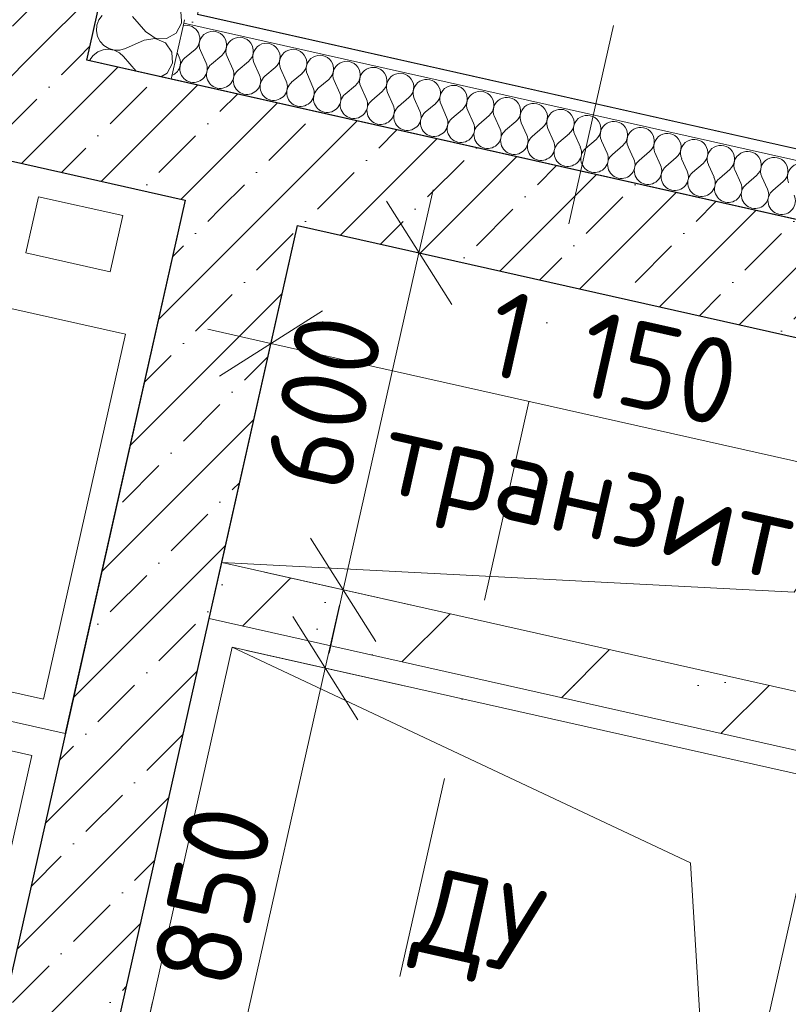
# Model space of a CAD drawing. Header units: millimetres. Extents: x -7145539 to -6664766, y 5874041 to 6141700.
# Tile 158 of 177: x -6931675 to -6930339, y 5903124 to 5904835. Entities that reach past the tile are written whole.
import ezdxf
from ezdxf.enums import TextEntityAlignment as Align

# ---------------------------------------------------------------- set-up
doc = ezdxf.new("R2010")
doc.units = ezdxf.units.MM
doc.header["$MEASUREMENT"] = 0
doc.linetypes.add('Штрихпунктирная', pattern=[670.277762, 352.777767, -176.388884, 0, -141.111112])
for name, color, linetype in [('S - МОП.АР', 7, 'Continuous'), ('АР-Стены_внутренние_пилоны.АР', 7, 'Continuous'), ('АР-Стены_Перегородки_межквартирные_200.АР', 7, 'Continuous'), ('АР-Чертеж-Оси_Осевые размеры.АР', 7, 'Continuous'), ('АР-Чертеж-Размеры.АР', 7, 'Continuous'), ('ИОС-Шахты и отверстия.АР', 7, 'Continuous')]:
    doc.layers.add(name, color=color, linetype=linetype)
for name, color, linetype, lineweight in [('АР-Стены_внутренние_пилоны.АР_Ном._пера__1', 7, 'Continuous', 15), ('АР-Стены_Перегородки_межквартирные_200.АР_Ном._пера__1', 7, 'Continuous', 15), ('АР-Чертеж-Оси_Осевые размеры.АР_Ном._пера__120', 7, 'Continuous', 0), ('АР-Чертеж-Размеры.АР_Ном._пера__1', 7, 'Continuous', 0), ('ИОС-Шахты и отверстия.АР_Ном._пера__1', 7, 'Continuous', 0)]:
    doc.layers.add(name, color=color, linetype=linetype, lineweight=lineweight)
doc.styles.add('РЎР“Р•РќР•Р\xa0Р\x98Р\xa0_РЎРўР\x98Р›Р¬_2', font='GOTHIC.TTF')
doc.styles.add('РЎР“Р•РќР•Р\xa0Р\x98Р\xa0_РЎРўР\x98Р›Р¬_6', font='GOST_Common.ttf')
doc.dimstyles.new('СГЕНЕРИР_СТИЛЬ__1', dxfattribs={"dimtxt": 150, "dimasz": 142.5, "dimexe": 0.18, "dimexo": 0.0625, "dimgap": 0, "dimtad": 1, "dimdec": 0, "dimzin": 0, "dimdsep": 46, "dimtxsty": 'РЎР“Р•РќР•Р\xa0Р\x98Р\xa0_РЎРўР\x98Р›Р¬_6', "dimblk": 'ARROWHEAD_6', "dimblk1": 'ARROWHEAD_6', "dimblk2": 'ARROWHEAD_6', "dimcen": 0.09, "dimse1": 1, "dimse2": 1, "dimclrd": 7, "dimclre": 7, "dimclrt": 7, "dimazin": 0, "dimtfac": 1, "dimtdec": 4, "dimtmove": 0, "dimatfit": 3, "dimfxl": 1, "dimtolj": 1, "dimtzin": 0, "dimarcsym": 0})
doc.dimstyles.new('СГЕНЕРИР_СТИЛЬ__2', dxfattribs={"dimtxt": 150, "dimasz": 142.5, "dimexe": 0.18, "dimexo": 0.0625, "dimgap": 0, "dimtad": 1, "dimdec": 0, "dimzin": 0, "dimdsep": 46, "dimtxsty": 'РЎР“Р•РќР•Р\xa0Р\x98Р\xa0_РЎРўР\x98Р›Р¬_6', "dimblk": 'ARROWHEAD_6', "dimblk1": 'ARROWHEAD_6', "dimblk2": 'ARROWHEAD_6', "dimcen": 0.09, "dimse1": 1, "dimse2": 1, "dimclrd": 7, "dimclre": 7, "dimclrt": 7, "dimazin": 0, "dimtfac": 1, "dimtdec": 4, "dimtmove": 2, "dimatfit": 3, "dimfxl": 1, "dimtolj": 1, "dimtzin": 0, "dimarcsym": 0})
pattern_1 = [(45, (-6321637.81, 6318947.94), (-84.852814, 84.852814), []), (45, (-6321680.24, 6318990.37), (-84.852814, 84.852814), [90, -30, 0, -30])]
pattern_2 = [(45, (-6321637.81, 6319297.94), (-111.369318, 111.369318), [0, -105, 0, -157.5]), (110, (-6321287.81, 6319297.94), (148.001588, 53.868173), [0, -77, 0, -133])]

# ---------------------------------------------------------------- blocks, each defined once
blk = doc.blocks.new('Стена_195_1', base_point=(-6931677.2, 5904688.9))
at = {"layer": 'АР-Стены_внутренние_пилоны.АР', "linetype": 'Continuous', "lineweight": 0, "true_color": 0x000000}
h = blk.add_hatch(dxfattribs=at)
h.set_pattern_fill('ЖЕЛЕЗОБЕТОН__PROJECT__0001', color=18, style=0, pattern_type=2)
h.set_pattern_definition(pattern_1)
h.paths.add_polyline_path([(-6931752.9, 5904808.4), (-6931792.7, 5904631), (-6931557.8, 5904764.6)])
h = blk.add_hatch(dxfattribs=at)
h.set_pattern_fill('ЖЕЛЕЗОБЕТОН__PROJECT__0001', color=18, style=0, pattern_type=2)
h.set_pattern_definition(pattern_1)
h.paths.add_polyline_path([(-6931792.7, 5904631), (-6931796.7, 5904613.3), (-6931601.6, 5904569.4), (-6931557.8, 5904764.6)])
h = blk.add_hatch(dxfattribs=at)
h.set_pattern_fill('ЖЕЛЕЗОБЕТОН__PROJECT__0001', color=18, style=0, pattern_type=2)
h.set_pattern_definition(pattern_1)
h.paths.add_polyline_path([(-6931601.6, 5904569.4), (-6927386.7, 5903622.7), (-6927342.9, 5903817.9), (-6931557.8, 5904764.6)])
at = {"layer": 'АР-Стены_внутренние_пилоны.АР_Ном._пера__1', "color": 7, "linetype": 'Continuous', "lineweight": 30, "flags": 128}
for points in [[(-6927342.9, 5903817.9), (-6931557.8, 5904764.6)], [(-6931796.7, 5904613.3), (-6931387, 5904521.2)], [(-6931191.8, 5904477.4), (-6930069.9, 5904225.4)]]:
    blk.add_lwpolyline(points, dxfattribs=at)
blk = doc.blocks.new('Стена_201_1', base_point=(-6931226.8, 5906694.6))
at = {"layer": 'АР-Стены_внутренние_пилоны.АР', "linetype": 'Continuous', "lineweight": 0, "true_color": 0x000000}
h = blk.add_hatch(dxfattribs=at)
h.set_pattern_fill('ЖЕЛЕЗОБЕТОН__PROJECT__0001', color=18, style=0, pattern_type=2)
h.set_pattern_definition(pattern_1)
h.paths.add_polyline_path([(-6931346.2, 5906618.9), (-6931752.9, 5904808.4), (-6931557.8, 5904764.6), (-6931151.1, 5906575.1)])
at = {"layer": 'АР-Стены_внутренние_пилоны.АР_Ном._пера__1', "color": 7, "linetype": 'Continuous', "lineweight": 30, "flags": 128}
blk.add_lwpolyline([(-6931557.8, 5904764.6), (-6931151.1, 5906575.1)], dxfattribs=at)
blk = doc.blocks.new('Символ Проема в Полу 21[142]_1', base_point=(-6931323.4, 5903891.5))
at = {"layer": 'ИОС-Шахты и отверстия.АР_Ном._пера__1', "color": 7, "linetype": 'Continuous', "lineweight": 0, "flags": 128}
for points in [[(-6930328.4, 5903840.1), (-6930069.9, 5904225.2), (-6931191.8, 5904477.2), (-6931323.4, 5903891.5)], [(-6931323.4, 5903891.5), (-6930201.4, 5903639.5), (-6930069.9, 5904225.2), (-6930328.4, 5903840.1)]]:
    blk.add_lwpolyline(points, close=True, dxfattribs=at)
blk = doc.blocks.new('Символ Проема в Полу 21[143]_1', base_point=(-6930467, 5902684.8))
at = {"layer": 'ИОС-Шахты и отверстия.АР_Ном._пера__1', "color": 7, "linetype": 'Continuous', "lineweight": 0, "flags": 128}
for points in [[(-6930508.8, 5903369.8), (-6931305.2, 5903744.3), (-6931491.5, 5902914.9), (-6930467, 5902684.8)], [(-6930467, 5902684.8), (-6930280.7, 5903514.2), (-6931305.2, 5903744.3), (-6930508.8, 5903369.8)]]:
    blk.add_lwpolyline(points, close=True, dxfattribs=at)
blk = doc.blocks.new('Стена_254_1', base_point=(-6931267.5, 5904596.9))
at = {"layer": 'АР-Стены_внутренние_пилоны.АР', "linetype": 'Continuous', "lineweight": 0, "true_color": 0x000000}
h = blk.add_hatch(dxfattribs=at)
h.set_pattern_fill('ЖЕЛЕЗОБЕТОН__PROJECT__0001', color=18, style=0, pattern_type=2)
h.set_pattern_definition(pattern_1)
h.paths.add_polyline_path([(-6931691.5, 5902252.7), (-6931191.8, 5904477.4), (-6931387, 5904521.2), (-6931886.7, 5902296.5)])
at = {"layer": 'АР-Стены_внутренние_пилоны.АР_Ном._пера__1', "color": 7, "linetype": 'Continuous', "lineweight": 30, "flags": 128}
for points in [[(-6931387, 5904521.2), (-6931886.7, 5902296.5)], [(-6931691.5, 5902252.7), (-6931191.8, 5904477.4)]]:
    blk.add_lwpolyline(points, dxfattribs=at)
blk = doc.blocks.new('Стена_283_1', base_point=(-6930125.8, 5903520.1))
at = {"layer": 'АР-Стены_Перегородки_межквартирные_200.АР', "linetype": 'Continuous', "lineweight": 0, "true_color": 0x000000}
h = blk.add_hatch(dxfattribs=at)
h.set_pattern_fill('БУТ__50__0001', color=18, style=0, pattern_type=2)
h.set_pattern_definition([(45, (-6321637.81, 6318947.94), (-169.70563, 169.70563), []), (90, (-6321807.52, 6319117.65), (-216, 0), [0, -144, 0, -216]), (155, (-6321637.81, 6319287.35), (91.285545, 195.76248), [0, -105.6, 0, -182.4])])
h.paths.add_polyline_path([(-6930201.4, 5903639.5), (-6931323.4, 5903891.5), (-6931345.3, 5903794), (-6930223.4, 5903542)])
at = {"layer": 'АР-Стены_Перегородки_межквартирные_200.АР_Ном._пера__1', "color": 7, "linetype": 'Continuous', "lineweight": 15, "flags": 128}
for points in [[(-6931323.4, 5903891.5), (-6931345.3, 5903794)], [(-6930201.4, 5903639.5), (-6931323.4, 5903891.5)], [(-6931345.3, 5903794), (-6930223.4, 5903542)], [(-6930223.4, 5903542), (-6930201.4, 5903639.5)]]:
    blk.add_lwpolyline(points, dxfattribs=at)
blk = doc.blocks.new('Стандартный Маркер Сетки[166]_1', base_point=(-6930129.7, 5907108.5))
at = {"layer": 'АР-Чертеж-Оси_Осевые размеры.АР_Ном._пера__120', "color": 7, "linetype": 'Штрихпунктирная', "lineweight": 0}
blk.add_line((-6930348.8, 5906132.8), (-6934911.3, 5885818.4), dxfattribs=at)
at = {"layer": 'АР-Чертеж-Оси_Осевые размеры.АР_Ном._пера__120', "color": 7, "lineweight": 0, "style": 'РЎР“Р•РќР•Р\xa0Р\x98Р\xa0_РЎРўР\x98Р›Р¬_2'}
blk.add_attdef('AC_MarkerText_1', text='', height=350, rotation=347.3417, dxfattribs=at).set_placement((-6935170.1, 5884536), align=Align.TOP_CENTER)
blk = doc.blocks.new('Стандартный Маркер Сетки[186]_1', base_point=(-6930129.7, 5907108.5))
at = {"layer": 'АР-Чертеж-Оси_Осевые размеры.АР_Ном._пера__120', "color": 7, "linetype": 'Штрихпунктирная', "lineweight": 0}
blk.add_line((-6930348.8, 5906132.8), (-6934911.3, 5885818.4), dxfattribs=at)
at = {"layer": 'АР-Чертеж-Оси_Осевые размеры.АР_Ном._пера__120', "color": 7, "lineweight": 0, "style": 'РЎР“Р•РќР•Р\xa0Р\x98Р\xa0_РЎРўР\x98Р›Р¬_2'}
blk.add_attdef('AC_MarkerText_1', text='', height=350, rotation=347.3417, dxfattribs=at).set_placement((-6935170.1, 5884536), align=Align.TOP_CENTER)
blk = doc.blocks.new('*D1232', base_point=(-6321637.8, 6318947.9))
at = {"layer": 'АР-Чертеж-Размеры.АР_Ном._пера__1', "color": 7, "linetype": 'Continuous', "lineweight": 0, "transparency": 16777216}
for p, q in [((-6931443.6, 5903128), (-6931505.2, 5902853.6)), ((-6931384.8, 5903047.6), (-6931564, 5902934.1)), ((-6931474.4, 5902990.8), (-6931584.2, 5903015.5)), ((-6930449.9, 5902760.7), (-6931474.4, 5902990.8)), ((-6930419.1, 5902898), (-6930480.8, 5902623.5)), ((-6930539.6, 5902704), (-6930360.3, 5902817.5)), ((-6930340.2, 5902736.1), (-6930449.9, 5902760.7))]:
    blk.add_line(p, q, dxfattribs=at)
at = {"layer": 'АР-Чертеж-Размеры.АР_Ном._пера__1', "color": 7, "lineweight": 0, "transparency": 16777216, "insert": (-6931040.8, 5902924.2), "char_height": 150, "attachment_point": 7, "rotation": 347.3417, "style": 'РЎР“Р•РќР•Р\xa0Р\x98Р\xa0_РЎРўР\x98Р›Р¬_6'}
blk.add_mtext('\\A1;{\\pql;\\fGOST Common|b0|i0|c204|p0;\\W1.000000;1\xa0050}', dxfattribs=at)
blk = doc.blocks.new('ARROWHEAD_6')
at = {"color": 0, "linetype": 'Continuous', "lineweight": 0}
for p, q in [((-0.5, -0.5), (0.5, 0.5)), ((0, 0), (-1, 0))]:
    blk.add_line(p, q, dxfattribs=at)
blk = doc.blocks.new('*D1251', base_point=(-6321637.8, 6318947.9))
at = {"layer": 'АР-Чертеж-Размеры.АР_Ном._пера__1', "color": 7, "linetype": 'Continuous', "lineweight": 0, "transparency": 16777216}
for p, q in [((-6931143.4, 5903707.9), (-6931118.7, 5903817.7)), ((-6931086.6, 5903618.3), (-6931200.1, 5903797.5)), ((-6931006.2, 5903677.1), (-6931280.6, 5903738.7)), ((-6931329.6, 5902878.6), (-6931143.4, 5903707.9)), ((-6931386.4, 5902968.2), (-6931272.9, 5902789)), ((-6931192.4, 5902847.8), (-6931466.8, 5902909.4)), ((-6931354.3, 5902768.8), (-6931329.6, 5902878.6))]:
    blk.add_line(p, q, dxfattribs=at)
at = {"layer": 'АР-Чертеж-Размеры.АР_Ном._пера__1', "color": 7, "lineweight": 0, "transparency": 16777216, "insert": (-6931300.6, 5903144.6), "char_height": 150, "attachment_point": 7, "rotation": 77.3417, "style": 'РЎР“Р•РќР•Р\xa0Р\x98Р\xa0_РЎРўР\x98Р›Р¬_6'}
blk.add_mtext('\\A1;{\\pql;\\fGOST Common|b0|i0|c204|p0;\\W1.000000;850}', dxfattribs=at)
blk = doc.blocks.new('*D1252', base_point=(-6321637.8, 6318947.9))
at = {"layer": 'АР-Чертеж-Размеры.АР_Ном._пера__1', "color": 7, "linetype": 'Continuous', "lineweight": 0, "transparency": 16777216}
for p, q in [((-6930980.6, 5904429.8), (-6930955.9, 5904539.5)), ((-6930923.8, 5904340.2), (-6931037.3, 5904519.4)), ((-6930843.4, 5904399), (-6931117.8, 5904460.6)), ((-6931112.1, 5903844.1), (-6930980.6, 5904429.8)), ((-6931168.9, 5903933.7), (-6931055.4, 5903754.5)), ((-6930974.9, 5903813.3), (-6931249.3, 5903874.9)), ((-6931136.8, 5903734.3), (-6931112.1, 5903844.1))]:
    blk.add_line(p, q, dxfattribs=at)
at = {"layer": 'АР-Чертеж-Размеры.АР_Ном._пера__1', "color": 7, "lineweight": 0, "transparency": 16777216, "insert": (-6931106, 5904008.3), "char_height": 150, "attachment_point": 7, "rotation": 77.3417, "style": 'РЎР“Р•РќР•Р\xa0Р\x98Р\xa0_РЎРўР\x98Р›Р¬_6'}
blk.add_mtext('\\A1;{\\pql;\\fGOST Common|b0|i0|c204|p0;\\W1.000000;600}', dxfattribs=at)
blk = doc.blocks.new('*D1253', base_point=(-6321637.8, 6318947.9))
at = {"layer": 'АР-Чертеж-Размеры.АР_Ном._пера__1', "color": 7, "linetype": 'Continuous', "lineweight": 0, "transparency": 16777216}
for p, q in [((-6931268.7, 5904135), (-6931207.1, 5904409.4)), ((-6931148.3, 5904329), (-6931327.5, 5904215.5)), ((-6931347.7, 5904296.9), (-6931237.9, 5904272.2)), ((-6931237.9, 5904272.2), (-6930115.9, 5904020.2)), ((-6930146.7, 5903883), (-6930085.1, 5904157.4)), ((-6930205.5, 5903963.5), (-6930026.3, 5904077)), ((-6930115.9, 5904020.2), (-6930006.2, 5903995.6))]:
    blk.add_line(p, q, dxfattribs=at)
at = {"layer": 'АР-Чертеж-Размеры.АР_Ном._пера__1', "color": 7, "lineweight": 0, "transparency": 16777216, "insert": (-6930873.4, 5904221.1), "char_height": 150, "attachment_point": 7, "rotation": 347.3411, "style": 'РЎР“Р•РќР•Р\xa0Р\x98Р\xa0_РЎРўР\x98Р›Р¬_6'}
blk.add_mtext('\\A1;{\\pql;\\fGOST Common|b0|i0|c204|p0;\\W1.000000;1\xa0150}', dxfattribs=at)
blk = doc.blocks.new('*X1370', base_point=(-6321637.8, 6318947.9))
at = {"layer": 'АР-Стены_внутренние_пилоны.АР_Ном._пера__1', "color": 7, "linetype": 'Continuous', "lineweight": 0}
for p, q in [((-6931400.9, 5904778.2), (-6931397.2, 5904770)), ((-6931369.8, 5904783.4), (-6931387.9, 5904767.9)), ((-6931360.5, 5904781.3), (-6931350.7, 5904759.6)), ((-6931323.3, 5904772.9), (-6931341.4, 5904757.5)), ((-6931314, 5904770.8), (-6931304.2, 5904749.1)), ((-6931276.8, 5904762.5), (-6931295, 5904747)), ((-6931267.5, 5904760.4), (-6931257.8, 5904738.7)), ((-6931230.4, 5904752), (-6931248.5, 5904736.6)), ((-6931221.1, 5904750), (-6931211.3, 5904728.2)), ((-6931183.9, 5904741.6), (-6931202, 5904726.2)), ((-6931174.6, 5904739.5), (-6931164.9, 5904717.8)), ((-6931137.5, 5904731.2), (-6931155.6, 5904715.7)), ((-6931128.2, 5904729.1), (-6931118.4, 5904707.4)), ((-6931091, 5904720.7), (-6931109.1, 5904705.3)), ((-6931081.7, 5904718.7), (-6931071.9, 5904696.9)), ((-6931044.5, 5904710.3), (-6931062.6, 5904694.8)), ((-6931035.2, 5904708.2), (-6931025.5, 5904686.5)), ((-6930998.1, 5904699.9), (-6931016.2, 5904684.4)), ((-6930988.8, 5904697.8), (-6930979, 5904676.1)), ((-6930951.6, 5904689.4), (-6930969.7, 5904674)), ((-6930942.3, 5904687.3), (-6930932.6, 5904665.6)), ((-6930905.1, 5904679), (-6930923.3, 5904663.5)), ((-6930895.9, 5904676.9), (-6930886.1, 5904655.2)), ((-6930858.7, 5904668.6), (-6930876.8, 5904653.1)), ((-6930849.4, 5904666.5), (-6930839.6, 5904644.8)), ((-6930812.2, 5904658.1), (-6930830.3, 5904642.7)), ((-6930802.9, 5904656), (-6930793.2, 5904634.3)), ((-6930765.8, 5904647.7), (-6930783.9, 5904632.2)), ((-6930756.5, 5904645.6), (-6930746.7, 5904623.9)), ((-6930719.3, 5904637.3), (-6930737.4, 5904621.8)), ((-6930710, 5904635.2), (-6930700.2, 5904613.5)), ((-6930672.8, 5904626.8), (-6930691, 5904611.4)), ((-6930663.5, 5904624.7), (-6930653.8, 5904603)), ((-6930626.4, 5904616.4), (-6930644.5, 5904600.9)), ((-6930617.1, 5904614.3), (-6930607.3, 5904592.6)), ((-6930579.9, 5904605.9), (-6930598, 5904590.5)), ((-6930570.6, 5904603.9), (-6930560.9, 5904582.1)), ((-6930533.5, 5904595.5), (-6930551.6, 5904580.1)), ((-6930524.2, 5904593.4), (-6930514.4, 5904571.7)), ((-6930487, 5904585.1), (-6930505.1, 5904569.6)), ((-6930477.7, 5904583), (-6930467.9, 5904561.3)), ((-6930440.5, 5904574.6), (-6930458.6, 5904559.2)), ((-6930431.2, 5904572.6), (-6930421.5, 5904550.8)), ((-6930394.1, 5904564.2), (-6930412.2, 5904548.8)), ((-6930384.8, 5904562.1), (-6930375, 5904540.4)), ((-6930347.6, 5904553.8), (-6930365.7, 5904538.3))]:
    blk.add_line(p, q, dxfattribs=at)
for centre, start, end in [((-6931385.2, 5904801.5), 310.4712, 102.5736), ((-6931338.8, 5904791), 310.4712, 204.211), ((-6931292.3, 5904780.6), 310.4712, 204.211), ((-6931245.8, 5904770.2), 310.4712, 204.211), ((-6931199.4, 5904759.7), 310.4712, 204.211), ((-6931418.9, 5904760.2), 292.3502, 24.211), ((-6931372.4, 5904749.8), 130.4712, 257.3411), ((-6931372.4, 5904749.8), 257.3411, 24.211), ((-6931326, 5904739.4), 130.4712, 257.3411), ((-6931152.9, 5904749.3), 310.4712, 204.211), ((-6931106.4, 5904738.9), 310.4712, 204.211), ((-6931326, 5904739.4), 257.3411, 24.211), ((-6931279.5, 5904728.9), 130.4712, 257.3411), ((-6931060, 5904728.4), 310.4712, 204.211), ((-6931013.5, 5904718), 310.4712, 204.211), ((-6931279.5, 5904728.9), 257.3411, 24.211), ((-6931233, 5904718.5), 130.4712, 257.3411), ((-6931233, 5904718.5), 257.3411, 24.211), ((-6931186.6, 5904708), 130.4712, 257.3411), ((-6930967.1, 5904707.5), 310.4712, 204.211), ((-6931186.6, 5904708), 257.3411, 24.211), ((-6931140.1, 5904697.6), 130.4712, 257.3411), ((-6931140.1, 5904697.6), 257.3411, 24.211), ((-6931093.7, 5904687.2), 130.4712, 257.3411), ((-6930920.6, 5904697.1), 310.4712, 204.211), ((-6930874.1, 5904686.7), 310.4712, 204.211), ((-6931093.7, 5904687.2), 257.3411, 24.211), ((-6931047.2, 5904676.7), 130.4712, 257.3411), ((-6930827.7, 5904676.2), 310.4712, 204.211), ((-6930781.2, 5904665.8), 310.4712, 204.211), ((-6931047.2, 5904676.7), 257.3411, 24.211), ((-6931000.7, 5904666.3), 130.4712, 257.3411), ((-6931000.7, 5904666.3), 257.3411, 24.211), ((-6930954.3, 5904655.9), 130.4712, 257.3411), ((-6930734.8, 5904655.4), 310.4712, 204.211), ((-6930954.3, 5904655.9), 257.3411, 24.211), ((-6930907.8, 5904645.4), 130.4712, 257.3411), ((-6930907.8, 5904645.4), 257.3411, 24.211), ((-6930688.3, 5904644.9), 310.4712, 204.211), ((-6930641.8, 5904634.5), 310.4712, 204.211), ((-6930861.3, 5904635), 130.4712, 257.3411), ((-6930861.3, 5904635), 257.3411, 24.211), ((-6930814.9, 5904624.6), 130.4712, 257.3411), ((-6930595.4, 5904624.1), 310.4712, 204.211), ((-6930548.9, 5904613.6), 310.4712, 204.211), ((-6930814.9, 5904624.6), 257.3411, 24.211), ((-6930768.4, 5904614.1), 130.4712, 257.3411), ((-6930768.4, 5904614.1), 257.3411, 24.211), ((-6930722, 5904603.7), 130.4712, 257.3411), ((-6930502.4, 5904603.2), 310.4712, 204.211), ((-6930722, 5904603.7), 257.3411, 24.211), ((-6930675.5, 5904593.3), 130.4712, 257.3411), ((-6930675.5, 5904593.3), 257.3411, 24.211), ((-6930456, 5904592.8), 310.4712, 204.211), ((-6930409.5, 5904582.3), 310.4712, 204.211), ((-6930629, 5904582.8), 130.4712, 257.3411), ((-6930629, 5904582.8), 257.3411, 24.211), ((-6930582.6, 5904572.4), 130.4712, 257.3411), ((-6930363.1, 5904571.9), 310.4712, 204.211), ((-6930316.6, 5904561.4), 310.4712, 204.211), ((-6930582.6, 5904572.4), 257.3411, 24.211), ((-6930536.1, 5904561.9), 130.4712, 257.3411), ((-6930536.1, 5904561.9), 257.3411, 24.211), ((-6930489.7, 5904551.5), 130.4712, 257.3411), ((-6930489.7, 5904551.5), 257.3411, 24.211), ((-6930443.2, 5904541.1), 130.4712, 257.3411), ((-6930443.2, 5904541.1), 257.3411, 24.211), ((-6930396.7, 5904530.6), 130.4712, 257.3411), ((-6930396.7, 5904530.6), 257.3411, 24.211), ((-6930350.3, 5904520.2), 130.4712, 257.3411), ((-6930350.3, 5904520.2), 257.3411, 24.211)]:
    blk.add_arc(centre, 23.8, start, end, dxfattribs=at)
blk = doc.blocks.new('Стена_381_1', base_point=(-6925670.9, 5903503.8))
at = {"layer": 'АР-Стены_внутренние_пилоны.АР', "linetype": 'Continuous', "lineweight": 0, "true_color": 0x000000}
h = blk.add_hatch(dxfattribs=at)
h.set_pattern_fill('ШТУКАТУРКА__ГИПС_01_0001', color=18, style=0, pattern_type=2)
h.set_pattern_definition(pattern_2)
h.paths.add_polyline_path([(-6931388.1, 5904835), (-6931389.4, 5904829.2), (-6931369.9, 5904824.9), (-6931365.5, 5904844.4)])
h = blk.add_hatch(dxfattribs=at)
h.set_pattern_fill('ШТУКАТУРКА__ГИПС_01_0001', color=18, style=0, pattern_type=2)
h.set_pattern_definition(pattern_2)
h.paths.add_polyline_path([(-6931369.9, 5904824.9), (-6925779.3, 5903569.2), (-6925774.9, 5903588.7), (-6931365.5, 5904844.4)])
at = {"layer": 'АР-Стены_внутренние_пилоны.АР_Ном._пера__1', "color": 7, "linetype": 'Continuous', "lineweight": 0}
for p, q in [((-6931411.3, 5904731.7), (-6931389.4, 5904829.2)), ((-6931389.4, 5904829.2), (-6931388.1, 5904835)), ((-6925779.3, 5903569.2), (-6931389.4, 5904829.2))]:
    blk.add_line(p, q, dxfattribs=at)
at = {"layer": 'АР-Стены_внутренние_пилоны.АР_Ном._пера__1', "color": 7, "linetype": 'Continuous', "lineweight": 0, "flags": 128}
for points in [[(-6925774.9, 5903588.7), (-6931365.5, 5904844.4)], [(-6931411.3, 5904731.7), (-6925801.2, 5903471.6)]]:
    blk.add_lwpolyline(points, dxfattribs=at)
at = {"layer": 'АР-Стены_внутренние_пилоны.АР', "color": 7, "lineweight": 0}
blk.add_blockref('*X1370', (-6321637.8, 6318947.9), dxfattribs=at)
blk = doc.blocks.new('*X1380', base_point=(-6321637.8, 6318947.9))
at = {"layer": 'АР-Стены_внутренние_пилоны.АР_Ном._пера__1', "color": 7, "linetype": 'Continuous', "lineweight": 0}
blk.add_line((-6931393.2, 5904830.1), (-6931393.3, 5904832.8), dxfattribs=at)
blk = doc.blocks.new('*X1381', base_point=(-6321637.8, 6318947.9))
at = {"layer": 'АР-Стены_внутренние_пилоны.АР_Ном._пера__1', "color": 7, "linetype": 'Continuous', "lineweight": 0}
for p, q in [((-6931402.4, 5904811.8), (-6931393.1, 5904828.9)), ((-6931393.1, 5904828.9), (-6931393.2, 5904830.1)), ((-6931449.2, 5904809.6), (-6931438.9, 5904802.8)), ((-6931419.4, 5904802.1), (-6931402.4, 5904811.8)), ((-6931458.3, 5904799.6), (-6931490.8, 5904785)), ((-6931438.9, 5904802.5), (-6931458.3, 5904799.6)), ((-6931438.9, 5904802.8), (-6931419.4, 5904802.1)), ((-6931421, 5904794.7), (-6931438.9, 5904802.5)), ((-6931409.9, 5904778.7), (-6931421, 5904794.7)), ((-6931510.2, 5904781.9), (-6931514.2, 5904782.6)), ((-6931513.2, 5904783), (-6931510.1, 5904782.2)), ((-6931501.3, 5904777.6), (-6931510.2, 5904781.9)), ((-6931510.1, 5904782.2), (-6931500.3, 5904782.2)), ((-6931494, 5904771.1), (-6931501.3, 5904777.6)), ((-6931500.3, 5904782.2), (-6931490.8, 5904785)), ((-6931408.8, 5904759.2), (-6931409.9, 5904778.7)), ((-6931552.5, 5904764.9), (-6931553, 5904763.5)), ((-6931550.6, 5904767.5), (-6931552.5, 5904764.9)), ((-6931472, 5904745.3), (-6931494, 5904771.1)), ((-6931418.1, 5904742.1), (-6931408.8, 5904759.2)), ((-6931429.2, 5904735.7), (-6931418.1, 5904742.1))]:
    blk.add_line(p, q, dxfattribs=at)
blk = doc.blocks.new('*X1382', base_point=(-6321637.8, 6318947.9))
at = {"layer": 'АР-Стены_внутренние_пилоны.АР_Ном._пера__1', "color": 7, "linetype": 'Continuous', "lineweight": 0}
for p, q in [((-6931531, 5904842.5), (-6931536.9, 5904834.6)), ((-6931393.3, 5904832.8), (-6931394.2, 5904848.4)), ((-6931540.3, 5904825.4), (-6931541.1, 5904815.6)), ((-6931536.9, 5904834.6), (-6931540.3, 5904825.4)), ((-6931455.1, 5904813.6), (-6931478.3, 5904840.7)), ((-6931541.1, 5904815.6), (-6931539.2, 5904805.9)), ((-6931455.1, 5904813.6), (-6931449.2, 5904809.6)), ((-6931539.2, 5904805.9), (-6931534.8, 5904797.1)), ((-6931534.8, 5904797.1), (-6931528.1, 5904789.9)), ((-6931538.9, 5904778.9), (-6931546.7, 5904772.9)), ((-6931529.7, 5904782.5), (-6931538.9, 5904778.9)), ((-6931519.9, 5904783.6), (-6931529.7, 5904782.5)), ((-6931528.1, 5904789.9), (-6931519.6, 5904784.8)), ((-6931514.2, 5904782.6), (-6931519.9, 5904783.6)), ((-6931519.6, 5904784.8), (-6931513.2, 5904783)), ((-6931546.7, 5904772.9), (-6931550.6, 5904767.5))]:
    blk.add_line(p, q, dxfattribs=at)
blk = doc.blocks.new('Стена_389_1', base_point=(-6931544.5, 5904823.1))
at = {"layer": 'АР-Стены_внутренние_пилоны.АР_Ном._пера__1', "color": 7, "linetype": 'Continuous', "lineweight": 0}
for p, q in [((-6931411.3, 5904731.7), (-6931389.4, 5904829.2)), ((-6931389.4, 5904829.2), (-6931388.1, 5904835))]:
    blk.add_line(p, q, dxfattribs=at)
at = {"layer": 'АР-Стены_внутренние_пилоны.АР_Ном._пера__1', "color": 7, "linetype": 'Continuous', "lineweight": 0, "flags": 128}
for points in [[(-6931003.2, 5907233.1), (-6931557.7, 5904764.5)], [(-6931557.7, 5904764.5), (-6931411.3, 5904731.7)]]:
    blk.add_lwpolyline(points, dxfattribs=at)
at = {"layer": 'АР-Стены_внутренние_пилоны.АР', "color": 7, "lineweight": 0}
for name in ['*X1382', '*X1381', '*X1380']:
    blk.add_blockref(name, (-6321637.8, 6318947.9), dxfattribs=at)
blk = doc.blocks.new('*D1448', base_point=(-6321637.8, 6318947.9))
at = {"layer": 'АР-Чертеж-Размеры.АР_Ном._пера__1', "color": 7, "linetype": 'Continuous', "lineweight": 0, "transparency": 16777216}
for p, q in [((-6929385.7, 5905078.1), (-6931220.4, 5905490.2)), ((-6929354.9, 5905215.3), (-6929416.5, 5904940.8)), ((-6929475.3, 5905021.3), (-6929296.1, 5905134.8)), ((-6926751.7, 5904486.4), (-6929385.7, 5905078.1)), ((-6926720.9, 5904623.7), (-6926782.5, 5904349.2)), ((-6926841.3, 5904429.7), (-6926662.1, 5904543.2)), ((-6926641.9, 5904461.8), (-6926751.7, 5904486.4))]:
    blk.add_line(p, q, dxfattribs=at)
at = {"layer": 'АР-Чертеж-Размеры.АР_Ном._пера__1', "color": 7, "lineweight": 0, "transparency": 16777216, "insert": (-6928532, 5904917.1), "char_height": 150, "attachment_point": 7, "rotation": 347.3411, "style": 'РЎР“Р•РќР•Р\xa0Р\x98Р\xa0_РЎРўР\x98Р›Р¬_6'}
blk.add_mtext('\\A1;{\\pql;\\fGOST Common|b0|i0|c204|p0;\\W1.000000;9х300=2\xa0700}', dxfattribs=at)
blk = doc.blocks.new('*D1449', base_point=(-6321637.8, 6318947.9))
at = {"layer": 'АР-Чертеж-Размеры.АР_Ном._пера__1', "color": 7, "linetype": 'Continuous', "lineweight": 0, "transparency": 16777216}
for p, q in [((-6931189.6, 5905627.4), (-6931251.3, 5905352.9)), ((-6931130.8, 5905546.9), (-6931310.1, 5905433.4)), ((-6931220.4, 5905490.2), (-6931330.2, 5905514.8)), ((-6929385.7, 5905078.1), (-6931220.4, 5905490.2)), ((-6929475.3, 5905021.3), (-6929296.1, 5905134.8))]:
    blk.add_line(p, q, dxfattribs=at)
at = {"layer": 'АР-Чертеж-Размеры.АР_Ном._пера__1', "color": 7, "lineweight": 0, "transparency": 16777216, "insert": (-6930514.4, 5905362.3), "char_height": 150, "attachment_point": 7, "rotation": 347.3411, "style": 'РЎР“Р•РќР•Р\xa0Р\x98Р\xa0_РЎРўР\x98Р›Р¬_6'}
blk.add_mtext('\\A1;{\\pql;\\fGOST Common|b0|i0|c204|p0;\\W1.000000;1\xa0880}', dxfattribs=at)

msp = doc.modelspace()

# ---------------------------------------------------------------- linework, layer by layer
at = {"layer": 'S - МОП.АР', "color": 254, "linetype": 'Continuous', "lineweight": 0, "true_color": 0xdadada, "flags": 128}
msp.add_lwpolyline([(-6930837.3, 5907195.6), (-6931365.5, 5904844.2), (-6925774.3, 5903588.4), (-6925246.2, 5905939.8)], close=True, dxfattribs=at)
at = {"layer": 'ИОС-Шахты и отверстия.АР_Ном._пера__1', "color": 7, "linetype": 'Continuous', "lineweight": 0}
for points in [[(-6931728.4, 5904597.9), (-6931936.6, 5903671), (-6931595.2, 5903594.3), (-6931387, 5904521.2)], [(-6931641.9, 5904527.2), (-6931663.8, 5904429.7), (-6931517.4, 5904396.8), (-6931495.5, 5904494.4)], [(-6931876.9, 5903708.8), (-6931734.5, 5904343), (-6931490.6, 5904288.3), (-6931633, 5903654)], [(-6931763.2, 5903068.2), (-6931653.6, 5903556.2), (-6931897.6, 5903611), (-6932007.2, 5903122.9)]]:
    msp.add_lwpolyline(points, close=True, dxfattribs=at)

# ---------------------------------------------------------------- block references
at = {"layer": 'АР-Стены_внутренние_пилоны.АР', "color": 7, "lineweight": 0}
for name, p in [('Стена_389_1', (-6931544.5, 5904823.1)), ('Стена_201_1', (-6931226.8, 5906694.6)), ('Стена_381_1', (-6925670.9, 5903503.8)), ('Стена_195_1', (-6931677.2, 5904688.9)), ('Стена_254_1', (-6931267.5, 5904596.9))]:
    msp.add_blockref(name, p, dxfattribs=at)
at = {"layer": 'АР-Стены_Перегородки_межквартирные_200.АР', "color": 7, "lineweight": 0}
msp.add_blockref('Стена_283_1', (-6930125.8, 5903520.1), dxfattribs=at)
at = {"layer": 'АР-Чертеж-Оси_Осевые размеры.АР', "color": 8, "linetype": 'Continuous', "lineweight": 15}
for name in ['Стандартный Маркер Сетки[166]_1', 'Стандартный Маркер Сетки[186]_1']:
    msp.add_blockref(name, (-6930129.7, 5907108.5), dxfattribs=at)
at = {"layer": 'ИОС-Шахты и отверстия.АР', "color": 7, "linetype": 'Continuous', "lineweight": 0}
for name, p in [('Символ Проема в Полу 21[142]_1', (-6931323.4, 5903891.5)), ('Символ Проема в Полу 21[143]_1', (-6930467, 5902684.8))]:
    msp.add_blockref(name, p, dxfattribs=at)

# ---------------------------------------------------------------- texts
at = {"layer": 'ИОС-Шахты и отверстия.АР_Ном._пера__1', "color": 7, "linetype": 'Continuous', "lineweight": 0, "char_height": 150, "attachment_point": 5, "rotation": 347.3412, "style": 'РЎР“Р•РќР•Р\xa0Р\x98Р\xa0_РЎРўР\x98Р›Р¬_6'}
for s, insert in [('\\A1;{\\pqc;\\fGOST Common|b0|i0|c204|p0;\\W1.000000;транзит}', (-6930689.3, 5903991.6)), ('\\A1;{\\pqc;\\fGOST Common|b0|i0|c204|p0;\\W1.000000;ДУ}', (-6930877.5, 5903253))]:
    msp.add_mtext(s, dxfattribs=dict(at, insert=insert))

# ---------------------------------------------------------------- dimensions: what is measured, and where the dimension line sits
at = {"layer": 'АР-Чертеж-Размеры.АР', "color": 7, "linetype": 'Continuous', "lineweight": 0}
for base, p1, p2, angle, dimstyle, picture, middle, turn in [((-6931220.4, 5905490.2), (-6929530.8, 5904432.2), (-6931101.4, 5906020.1), 167.3411, 'СГЕНЕРИР_СТИЛЬ__1', '*D1449', (-6930246.9, 5905379.1), 347.3411), ((-6930115.9, 5904020.2), (-6931463.6, 5903267.5), (-6930283.5, 5903274.1), 347.3411, 'СГЕНЕРИР_СТИЛЬ__1', '*D1253', (-6930605.9, 5904237.9), 347.3411), ((-6930980.6, 5904429.8), (-6931323.4, 5903891.5), (-6931191.8, 5904477.2), 77.3417, 'СГЕНЕРИР_СТИЛЬ__2', '*D1252', (-6931141.6, 5904191.8), 77.3417), ((-6931143.4, 5903707.9), (-6931491.5, 5902914.9), (-6931305.2, 5903744.3), 77.3417, 'СГЕНЕРИР_СТИЛЬ__1', '*D1251', (-6931336.3, 5903328.1), 77.3417), ((-6931474.4, 5902990.8), (-6930474.5, 5902651.3), (-6931499, 5902881.4), 167.3417, 'СГЕНЕРИР_СТИЛЬ__2', '*D1232', (-6930773.3, 5902941), 347.3417)]:
    dim = msp.add_linear_dim(base=base, p1=p1, p2=p2, angle=angle, dimstyle=dimstyle, dxfattribs=at)
    dim.commit()
    dim.dimension.update_dxf_attribs({"geometry": picture, "text_midpoint": middle, "dimtype": 160, "text_rotation": turn})
dim = msp.add_linear_dim(base=(-6929385.7, 5905078.1), p1=(-6926666.7, 5904865.1), p2=(-6929530.8, 5904432.2), angle=167.3411, text='9х300=<MeasuredValue>', dimstyle='СГЕНЕРИР_СТИЛЬ__2', dxfattribs=at)
dim.commit()
dim.dimension.update_dxf_attribs({"geometry": '*D1448', "text_midpoint": (-6927334.3, 5904724.9), "dimtype": 160, "text_rotation": 347.3411})

doc.saveas('drawing.dxf')
